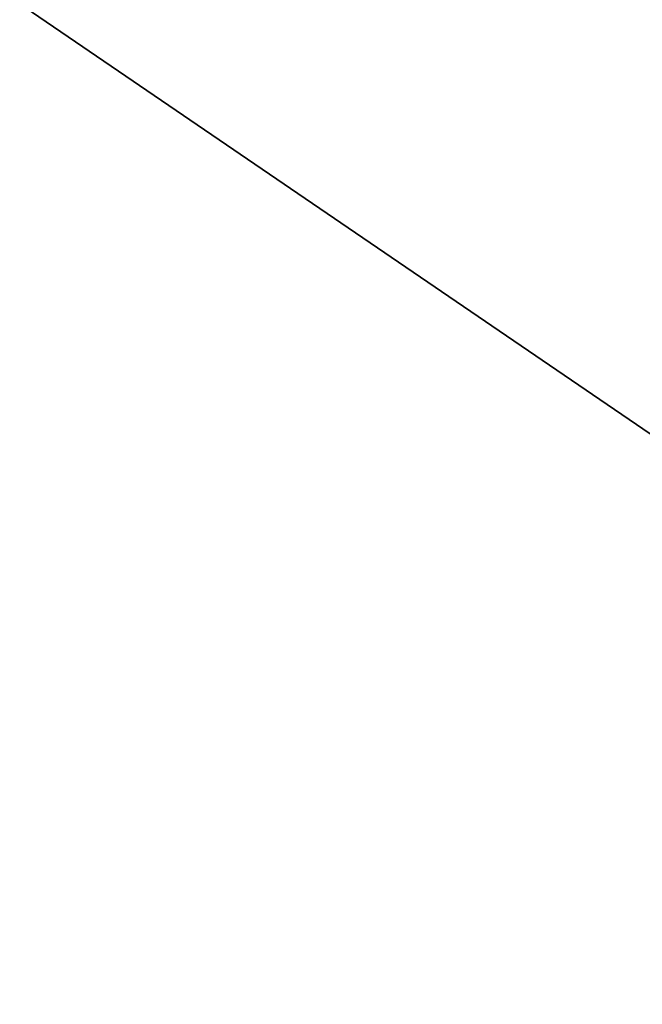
# Model space of a CAD drawing. Header units: centimetres. Extents: x -54 to 171, y -22 to 171.
# Tile 154 of 256: x -31.3688 to -31.3406, y 83.4159 to 83.4607. Entities that reach past the tile are written whole.
import ezdxf

# ---------------------------------------------------------------- set-up
doc = ezdxf.new("R2010")
doc.units = ezdxf.units.CM
doc.header["$MEASUREMENT"] = 0
for name, color, linetype in [('Frida DC -V3 v33_Sketch16', 7, 'Continuous'), ('Frida DC -V3 v33_Sketch40', 7, 'Continuous'), ('Frida DC -V3 v33_Sketch43', 7, 'Continuous'), ('Frida DC -V3 v33_Sketch59', 7, 'Continuous')]:
    doc.layers.add(name, color=color, linetype=linetype)

msp = doc.modelspace()

# ---------------------------------------------------------------- linework, layer by layer
at = {"layer": 'Frida DC -V3 v33_Sketch16'}
for points, knots in [([(-31.503639, 83.459875, 2.9625), (-29.943871, 76.834242, 2.9625), (-28.383013, 70.205445, 2.9625), (-25.262114, 56.95402, 2.9625), (-23.700562, 50.324975, 2.9625), (-22.139479, 43.699169, 2.9625)], [-40.841609, -40.841609, -40.841609, -40.841609, -20.421668, -20.421668, 0, 0, 0, 0]), ([(-22.139478, 43.69917, 3.4625), (-23.696651, 50.322394, 3.4625), (-25.254214, 56.949023, 3.4625), (-28.366662, 70.194665, 3.4625), (-29.923125, 76.820391, 3.4625), (-31.478334, 83.442827, 3.4625)], [-40.819562, -40.819562, -40.819562, -40.819562, -20.407794, -20.407794, 0, 0, 0, 0])]:
    msp.add_open_spline(points, degree=3, knots=knots, dxfattribs=at)
at = {"layer": 'Frida DC -V3 v33_Sketch40'}
for p, q in [((29.022291, 42.229831, -191.499997), (-53.941424, 98.872647, -195.007994)), ((29.022291, 42.229831, -233.499997), (-49.570524, 95.88845, -230.176817))]:
    msp.add_line(p, q, dxfattribs=at)
at = {"layer": 'Frida DC -V3 v33_Sketch43'}
for p, q in [((-28.494867, 81.499213, -212.5), (-31.767746, 83.733745, -212.5)), ((-31.767746, 83.733745, -212.5), (-31.189636, 83.339045, -212.5)), ((-31.767746, 83.733745, -212.5), (-30.611525, 82.944344, -212.5))]:
    msp.add_line(p, q, dxfattribs=at)
at = {"layer": 'Frida DC -V3 v33_Sketch59'}
for p, q in [((-24.789128, 78.969149), (-33.047848, 84.607724)), ((-33.047848, 84.607724, 23.342948), (-24.789128, 78.969149, 23.342948))]:
    msp.add_line(p, q, dxfattribs=at)

doc.saveas('drawing.dxf')
